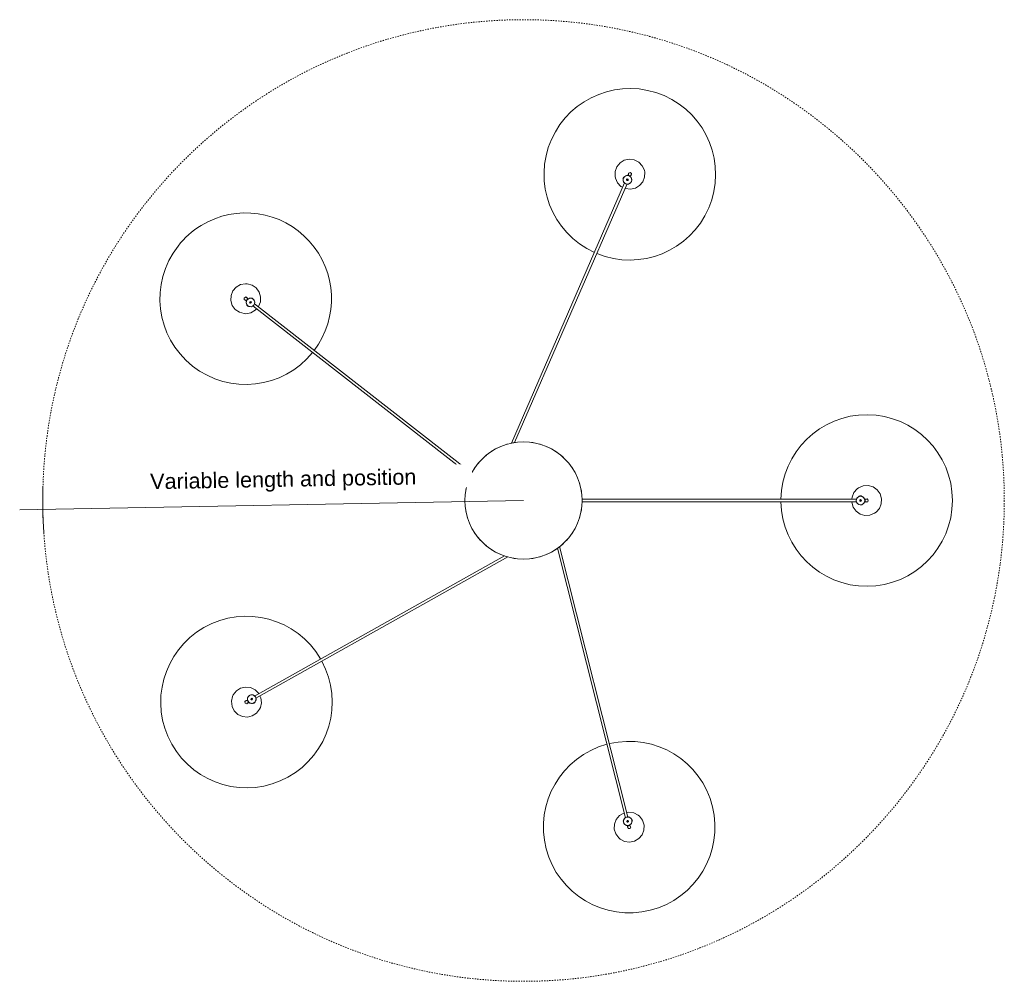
# Model space of a CAD drawing. Header units: millimetres. Extents: x 2834 to 10941, y -1029 to 7866.
# Tile 4 of 6: x 2834 to 5130, y 5473 to 7715. Entities that reach past the tile are written whole.
import ezdxf

# ---------------------------------------------------------------- set-up
doc = ezdxf.new("R2010")
doc.units = ezdxf.units.MM
doc.linetypes.add('Dash', pattern=[6, 3, -3])
doc.layers.add('A-ANNO-DIMS', color=7, linetype='Dash', lineweight=15, true_color=0xd2d2d2)
doc.layers.add('A-ANNO-DIMS-18', color=7, linetype='Continuous', lineweight=9)
doc.layers.add('E-LITE-EQPM', color=7, linetype='Continuous', lineweight=20)
doc.styles.add('Arial', font='arial.ttf', dxfattribs={"height": 36})
doc.dimstyles.new('Radial_-_3mm_Arial', dxfattribs={"dimscale": 304.8, "dimtxt": 36.729338, "dimasz": 0, "dimexe": 0.177165, "dimexo": 0, "dimgap": 0.103346, "dimtad": 1, "dimjust": 3, "dimdec": 0, "dimzin": 0, "dimdsep": 46, "dimtxsty": 'Arial', "dimblk1": 'NONE', "dimblk2": 'NONE', "dimsah": 1, "dimcen": 0.09, "dimdle": 0.177165, "dimadec": 0, "dimazin": 0, "dimtfac": 1, "dimtdec": 4, "dimtix": 1, "dimtmove": 0, "dimatfit": 2, "dimfxl": 1, "dimtvp": 1, "dimtfill": 1, "dimtolj": 1, "dimtzin": 0, "dimarcsym": 2})

# ---------------------------------------------------------------- blocks, each defined once
blk = doc.blocks.new('68595-5L_ 68596-5L_ 68596-5L  KOMBO400 - 64314-44-5L SAMBA Black_ribbon beige pendant lamp ø450-5L-699388-Planta_PDF')
at = {"layer": 'E-LITE-EQPM'}
for p, q in [((-4.4, 794.7), (-3, 795.2)), ((-3, 795), (-3, 795.9)), ((3, 795.9), (3, 795)), ((9.5, 787.8), (10.7, 787.8)), ((10.7, 783.8), (9.5, 783.8)), ((10.7, 787.3), (9.6, 787.3)), ((10.7, 784.3), (9.6, 784.3)), ((10.7, 785.8), (10.7, 787.8)), ((10.7, 783.8), (10.7, 785.8)), ((-3, 136.5), (-3, 776.6)), ((4.4, 777), (3, 776.5)), ((3, 776.6), (3, 136.5)), ((-747.4, 252.5), (-747.1, 253.8)), ((-745.2, 253.3), (-747.1, 253.8)), ((-746.6, 253.6), (-746.9, 252.5)), ((-743.2, 252.8), (-745.2, 253.3)), ((-743.7, 252.9), (-744, 251.8)), ((-743.2, 252.8), (-743.5, 251.6)), ((-758.2, 248.5), (-758.3, 248.8)), ((-757.4, 242.2), (-758.3, 242.4)), ((-757.4, 240.7), (-757.6, 242.3)), ((-756.8, 248.2), (-756, 248)), ((-111.3, 78.9), (-739.6, 237.7)), ((-738.2, 245), (-738, 243.5)), ((-738.1, 243.5), (-107.6, 84.1)), ((740.4, 235.8), (133.5, -28.2)), ((135, -21), (738, 241.3)), ((741.3, 234.7), (740.3, 235.8)), ((750.1, 231.6), (749.6, 232.8)), ((750.6, 231.8), (750.1, 232.8)), ((750.1, 231.6), (751.9, 232.4)), ((751.9, 232.4), (753.8, 233.2)), ((753.3, 233), (752.9, 234)), ((753.3, 234.3), (753.8, 233.2)), ((754, 249.8), (755.1, 248.7)), ((754.9, 248.7), (755.7, 249)), ((758.1, 243.5), (757.3, 243.2)), ((759.4, 244.1), (759.6, 244)), ((-461.1, -624.2), (-131.5, -37)), ((-128.9, -44.6), (-455.8, -627.1)), ((453.7, -631.1), (58.5, -123.4)), ((63.9, -120.6), (458.5, -627.5)), ((-472.3, -628.4), (-473.3, -630.2)), ((-472.2, -630.8), (-473.3, -630.2)), ((-473.1, -629.7), (-472.1, -630.3)), ((-471.4, -626.7), (-472.3, -628.4)), ((-471.6, -627.1), (-470.6, -627.7)), ((-471.4, -626.7), (-470.2, -627.3)), ((-471.2, -642.2), (-471.4, -642.3)), ((-470.5, -641), (-470.1, -640.2)), ((-462.4, -623.8), (-461, -624.1)), ((452.1, -641.6), (453.1, -640.8)), ((452.1, -641.6), (453.3, -643.2)), ((452.4, -642), (453.3, -641.3)), ((452.9, -632.4), (453.7, -631.1)), ((469.8, -642), (470.3, -642.7)), ((470.7, -640.8), (469.9, -642.2)), ((-464.9, -643.2), (-465.3, -643.9)), ((-463.4, -643.5), (-465, -643.3)), ((453.3, -643.2), (454.5, -644.8)), ((454.2, -644.4), (455.1, -643.7)), ((455.5, -644), (454.5, -644.8)), ((465.6, -646.4), (465.1, -645.7)), ((466.5, -647.5), (466.5, -647.7))]:
    blk.add_line(p, q, dxfattribs=at)
at = {"layer": 'E-LITE-EQPM', "flags": 128}
for points in [[(-27.3, 821.9), (-18.6, 829.7), (-7.7, 834.1), (4, 834.8), (15.2, 831.5), (24.8, 824.7), (31.5, 815.2), (34.8, 803.9), (34.1, 792.2), (29.7, 781.4), (27.3, 778.1)], [(-3, 765.3), (-4, 765.2), (-15.2, 768.5), (-24.8, 775.3), (-31.5, 784.8), (-34.8, 796.1), (-34.1, 807.8), (-29.7, 818.6), (-27.3, 821.9)], [(3.1, 797.5), (3.8, 801.3), (1, 803.9), (-2.7, 803), (-3.1, 802.5)], [(-9.8, 786.5), (-9.9, 788.8), (-8.8, 790.3)], [(-8.8, 781.2), (-9.7, 782.5), (-9.8, 785)], [(-8, 791.5), (-6.3, 794), (-5.1, 794.4)], [(-3.1, 802.5), (-3.8, 798.7), (-2.9, 797.9)], [(-3, 795.9), (-3, 799.4), (-3, 800)], [(3, 800), (3, 798.1), (3, 795.9)], [(3, 795.2), (6, 794.2), (8, 791.5)], [(8.8, 790.5), (9.7, 789.2), (9.8, 787.8)], [(9.8, 783.8), (9.9, 782.9), (8.8, 781.3)], [(-3, 776.5), (-6, 777.5), (-8, 780.2)], [(27.3, 778.1), (18.6, 770.3), (7.7, 765.9), (3, 765.6)], [(8, 780.2), (6.3, 777.7), (5.2, 777.3)], [(-789.4, 225.2), (-794.8, 235.6), (-796.5, 247.2), (-794.3, 258.7), (-788.4, 268.8), (-779.4, 276.4), (-768.5, 280.6), (-756.8, 281), (-745.6, 277.5), (-736.2, 270.5), (-733.6, 267.5)], [(727.6, 236.8), (727.2, 237.6), (725.7, 249.3), (728.1, 260.7), (734.1, 270.7), (743.2, 278.2), (754.1, 282.3), (765.8, 282.5), (769.8, 281.7)], [(769.8, 281.7), (780.4, 276.7), (788.9, 268.6), (794.1, 258.1), (795.6, 246.5), (793.2, 235), (787.2, 225), (778.1, 217.6), (767.1, 213.5), (755.4, 213.3), (751.5, 214.1)], [(-750.2, 252.5), (-748.6, 253.1), (-747.3, 252.8)], [(-733.6, 267.5), (-728.2, 257.1), (-726.5, 245.5), (-727.4, 240.8)], [(-728.6, 234.9), (-728.8, 234), (-734.7, 223.9), (-743.6, 216.3), (-754.5, 212), (-766.2, 211.7), (-777.4, 215.2), (-786.8, 222.1), (-789.4, 225.2)], [(-758.3, 248.8), (-761.8, 250.3), (-765, 248.3), (-765, 244.5), (-764.7, 243.9)], [(-764.7, 243.9), (-761.2, 242.4), (-760.2, 243)], [(-758.3, 242.4), (-761.7, 243.3), (-762.3, 243.4)], [(-760.8, 249.3), (-759, 248.8), (-756.8, 248.2)], [(-755.2, 236.5), (-757.2, 238.7), (-757.3, 240)], [(-756.1, 248), (-754.4, 250.7), (-751.3, 252)], [(-750.9, 233.5), (-753.1, 234), (-754.3, 235.4)], [(-745.4, 233.2), (-746.9, 232.6), (-749.4, 233.2)], [(-739.5, 237.7), (-741.1, 235), (-744.3, 233.7)], [(-743.4, 251.9), (-742.5, 251.7), (-741.3, 250.3)], [(-740.3, 249.2), (-738.4, 247), (-738.2, 245.9)], [(751.5, 214.1), (740.8, 219), (732.4, 227.2), (730.3, 231.4)], [(737.9, 241.3), (737.6, 244.4), (739.3, 247.3)], [(739.9, 248.4), (740.7, 249.8), (743, 250.9)], [(745.7, 232.6), (742.7, 233.2), (741.9, 234)], [(744.4, 251.5), (746.4, 252.4), (748.3, 252.1)], [(749.7, 232.4), (748.9, 232), (747, 232.4)], [(749.9, 251.8), (752.6, 251.3), (753.5, 250.3)], [(755.4, 236.1), (754.6, 234.6), (753.4, 234.1)], [(755.7, 249), (758.9, 250.4), (759.5, 250.6)], [(757.4, 243.3), (757.7, 240.1), (756, 237.1)], [(761.7, 251.7), (758, 250.9), (757.6, 249.8)], [(761.8, 245.1), (760.1, 244.4), (758.1, 243.5)], [(759.6, 244), (763.3, 244.9), (764.6, 248.5), (762.3, 251.5), (761.7, 251.7)], [(-456.8, -678.5), (-468.2, -681), (-479.9, -679.6), (-490.4, -674.4), (-498.6, -666.1), (-503.6, -655.5), (-504.8, -643.8), (-502.2, -632.4), (-495.9, -622.6), (-486.7, -615.3), (-483, -613.6)], [(-483, -613.6), (-471.6, -611.1), (-459.9, -612.5), (-455.7, -614.6)], [(-450.3, -617.2), (-449.4, -617.6), (-441.2, -626), (-436.2, -636.6), (-435, -648.2), (-437.6, -659.6), (-443.9, -669.5), (-453.1, -676.7), (-456.8, -678.5)], [(451.5, -618.5), (452.2, -617.9), (463.1, -613.6), (474.8, -613), (486, -616.4), (495.5, -623.3), (502.2, -632.9), (505.3, -644.2), (505.5, -648.3)], [(-471.4, -642.3), (-473.8, -645.3), (-472.7, -648.9), (-469, -649.9), (-468.4, -649.7)], [(-472.9, -633.5), (-473.1, -631.8), (-472.5, -630.6)], [(-470.1, -640.4), (-472.3, -638.1), (-472.7, -634.7)], [(-472.5, -644.6), (-471.6, -642.9), (-470.5, -641)], [(-470.6, -627.1), (-470.1, -626.3), (-468.4, -625.5)], [(-467.2, -624.8), (-464.5, -623.5), (-463.4, -623.7)], [(-458.8, -642.5), (-461.4, -643.9), (-462.7, -643.6)], [(-454.7, -639.1), (-455.8, -641.1), (-457.5, -641.9)], [(-455.8, -627), (-453.7, -629.3), (-453.2, -632.7)], [(-453.1, -633.9), (-452.8, -635.5), (-454, -637.8)], [(435.5, -647.3), (437.6, -635.8), (443.4, -625.6), (447, -622.5)], [(452, -637.1), (451.8, -634.1), (452.4, -633.1)], [(452.8, -641), (452.2, -640.4), (452.1, -638.5)], [(458.4, -627.4), (461.3, -626.3), (464.6, -627.2)], [(465.8, -627.6), (467.4, -628), (469, -630)], [(469.9, -631.1), (471.4, -632.9), (471.5, -634.8)], [(470.3, -642.7), (472.5, -645.5), (472.8, -645.9)], [(471.6, -636.2), (471.8, -639.1), (471.1, -640.1)], [(-468.4, -649.7), (-466, -646.8), (-466.3, -645.7)], [(-465.3, -643.9), (-467, -647), (-467.3, -647.5)], [(505.5, -648.3), (503.3, -659.8), (497.5, -670), (488.7, -677.7), (477.8, -682), (466.1, -682.5), (454.9, -679.1), (445.4, -672.2), (438.8, -662.6), (435.7, -651.3), (435.5, -647.3)], [(457.7, -645.7), (456.1, -645.2), (455.3, -644.2)], [(465.2, -645.8), (462.2, -646.9), (458.9, -646)], [(468.1, -649.6), (467, -648.2), (465.6, -646.4)], [(466.5, -647.7), (468.2, -651.1), (472, -651.5), (474.4, -648.5), (474.5, -647.8)], [(474.5, -647.8), (472.7, -644.5), (471.5, -644.3)]]:
    blk.add_lwpolyline(points, dxfattribs=at)
at = {"layer": 'E-LITE-EQPM'}
for centre, radius, start, end in [((0, 800), 200, 90.0002, 269.1467), ((0, 800), 200, 270.8615, 90.0002), ((0, 785.8), 10, 90, 270), ((0, 785.8), 10.3, 210, 212.0576), ((0, 800), 3, 165, 180), ((0, 800), 3, 180, 191.588), ((0, 785.8), 2, 90, 270), ((0, 785.8), 2, 90, 270), ((0, 785.8), 10, 270, 90), ((0, 785.8), 2, 270, 90), ((0, 785.8), 2, 270, 90), ((0, 800), 3, 0, 15), ((0, 800), 3, 348.4123, 0), ((0, 785.8), 10.3, 30, 32.0576), ((-761.5, 246.4), 200, 346.6631, 165.8143), ((760.6, 247.8), 200, 23.5092, 202.6368), ((760.6, 247.8), 200, 204.3519, 23.5092), ((-761.5, 246.4), 200, 165.8143, 344.9482), ((-747.8, 242.9), 10, 345.8143, 165.8143), ((-747.8, 242.9), 10.3, 105.8143, 107.8718), ((-761.5, 246.3), 3, 240.8143, 255.8143), ((-761.5, 246.3), 3, 255.8143, 267.3509), ((-761.5, 246.3), 3, 75.8143, 90.8143), ((-761.5, 246.3), 3, 64.1717, 75.8143), ((-747.8, 242.9), 10, 165.8143, 345.8143), ((-747.8, 242.9), 2, 165.8143, 345.8143), ((-747.8, 242.9), 2, 165.8143, 345.8143), ((-747.8, 242.9), 2, 345.8143, 165.8143), ((-747.8, 242.9), 2, 345.8143, 165.8143), ((-747.8, 242.9), 10.3, 285.8143, 287.8718), ((747.7, 242.2), 10, 23.5093, 203.5093), ((747.7, 242.2), 10, 203.5093, 23.5093), ((747.7, 242.2), 10.3, 143.5093, 145.5669), ((747.7, 242.2), 2, 23.5093, 203.5093), ((747.7, 242.2), 2, 23.5093, 203.5093), ((747.7, 242.2), 2, 203.5093, 23.5093), ((747.7, 242.2), 2, 203.5093, 23.5093), ((747.7, 242.2), 10.3, 323.5093, 325.5669), ((760.7, 247.9), 3, 113.5093, 125.1943), ((760.7, 247.9), 3, 98.5093, 113.5093), ((760.7, 247.9), 3, 282.0081, 293.5093), ((760.7, 247.9), 3, 293.5093, 308.5093), ((0, 0), 136.7, 121.4387, 124.9273), ((0, 0), 136.7, 113.5273, 116.9461), ((0, 0), 136.7, 105.7108, 108.9297), ((0, 0), 136.7, 97.808, 100.6585), ((0, 0), 136.7, 79.3415, 82.192), ((0, 0), 136.7, 71.0703, 74.2892), ((0, 0), 136.7, 63.0539, 66.4727), ((0, 0), 136.7, 55.0727, 58.4961), ((0, 0), 136.7, 137.201, 140.7285), ((0, 0), 136.7, 129.2715, 132.799), ((0, 0), 136.7, 47.201, 50.7285), ((0, 0), 136.7, 39.2715, 42.799), ((0, 0), 136.7, 145.0727, 148.5613), ((0, 0), 136.7, 31.4387, 34.9273), ((0, 0), 136.7, 153.0539, 156.4727), ((0, 0), 136.7, 23.5273, 26.9461), ((0, 0), 136.7, 169.4741, 172.16), ((0, 0), 136.7, 161.0703, 164.2892), ((0, 0), 136.7, 15.7108, 18.9297), ((0, 0), 136.7, 7.84, 10.5259), ((0, 0), 136.7, 187.84, 190.5259), ((0, 0), 136.7, 349.4741, 352.16), ((0, 0), 136.7, 195.7108, 198.9297), ((0, 0), 136.7, 341.0703, 344.2892), ((0, 0), 136.7, 203.5273, 206.9461), ((0, 0), 136.7, 333.0539, 336.4727), ((0, 0), 136.7, 211.4387, 214.9273), ((0, 0), 136.7, 219.2715, 222.799), ((0, 0), 136.7, 317.201, 320.7285), ((0, 0), 136.7, 325.0727, 328.5613), ((0, 0), 136.7, 227.201, 230.7285), ((0, 0), 136.7, 235.0727, 238.5613), ((0, 0), 136.7, 301.5039, 304.9273), ((0, 0), 136.7, 309.2715, 312.799), ((0, 0), 136.7, 243.0539, 246.4727), ((0, 0), 136.7, 251.0703, 254.2892), ((0, 0), 136.7, 259.3415, 262.192), ((0, 0), 136.7, 277.808, 280.6585), ((0, 0), 136.7, 285.7108, 288.9297), ((0, 0), 136.7, 293.5273, 296.9461), ((-469.9, -646), 200, 61.5338, 240.6948), ((470.5, -647.8), 200, 328.6761, 127.0347), ((-469.9, -646), 200, 240.6948, 59.8186), ((470.5, -647.8), 200, 128.7495, 307.8945), ((-463, -633.7), 10.3, 180.6948, 182.7524), ((-463, -633.7), 10, 60.6948, 240.6948), ((-463, -633.7), 10, 240.6948, 60.6948), ((-463, -633.7), 2, 60.6948, 240.6948), ((-463, -633.7), 2, 60.6948, 240.6948), ((-463, -633.7), 2, 240.6948, 60.6948), ((-463, -633.7), 2, 240.6948, 60.6948), ((-463, -633.7), 10.3, 0.6948, 2.7524), ((461.8, -636.6), 10, 127.8947, 307.8947), ((461.8, -636.6), 10, 307.8947, 127.8947), ((461.8, -636.6), 2, 127.8947, 307.8947), ((461.8, -636.6), 2, 127.8947, 217.8947), ((461.8, -636.6), 2, 223.1895, 307.8947), ((461.8, -636.6), 2, 307.8947, 127.8947), ((461.8, -636.6), 2, 307.8947, 127.8947), ((461.8, -636.6), 10.3, 67.8947, 69.9523), ((-469.9, -646), 3, 150.6948, 165.6948), ((-469.9, -646), 3, 138.9798, 150.6948), ((-469.9, -646), 3, 315.6948, 330.6948), ((-469.9, -646), 3, 330.6948, 342.173), ((461.8, -636.6), 10.3, 247.8947, 249.9523), ((470.5, -647.8), 3, 208.1545, 217.8947), ((470.5, -647.8), 3, 217.8947, 232.8947), ((470.5, -647.8), 3, 37.8947, 49.2519), ((470.5, -647.8), 3, 22.8947, 37.8947), ((470.5, -647.8), 200, 307.8945, 328.6637)]:
    blk.add_arc(centre, radius, start, end, dxfattribs=at)
for centre, major_axis, ratio, start_param, end_param in [((0, 785.8), (-3, 0), 0.038955, 0.840153, 1.570796), ((0, 785.8), (3, 0), 0.038955, 4.712389, 5.443033), ((-747.8, 242.9), (0.74, 2.91), 0.038374, 3.981673, 4.712389), ((-747.8, 242.9), (0.74, 2.91), 0.038374, 4.712389, 5.443104), ((747.7, 242.2), (-1.2, 2.75), 0.037699, 0.839997, 1.570796), ((747.7, 242.2), (-1.2, 2.75), 0.037699, 1.570796, 2.301595), ((-463, -633.7), (-2.62, 1.47), 0.036995, 4.712389, 5.443275), ((-463, -633.7), (-2.62, 1.47), 0.036995, 3.981503, 4.712389), ((461.8, -636.6), (2.37, 1.84), 0.038779, 1.570796, 2.187055), ((461.8, -636.6), (2.37, 1.84), 0.038779, 0.840131, 1.570796)]:
    blk.add_ellipse(centre, major_axis=major_axis, ratio=ratio, start_param=start_param, end_param=end_param, dxfattribs=at)
for points, knots in [([(-4.4, 794.8), (-4.4, 794.8), (-4.3, 794.9), (-3.8, 795.1), (-3.2, 795.3), (-2.7, 795.5)], [0, 0, 0, 0, 0.1428571, 0.2857143, 0.5714286, 0.5714286, 0.5714286, 0.5714286]), ([(0, 796.3), (-0.5, 796.3), (-1.6, 796.3), (-2.6, 796.2), (-3, 796), (-3, 795.9), (-3, 795.8)], [-1, -1, -1, -1, -0.8333333, -0.6666667, -0.5555556, -0.4444444, -0.4444444, -0.4444444, -0.4444444]), ([(0, 796.3), (0.4, 796.3), (1.1, 796.3), (2, 796.2), (2.7, 796.1), (3, 796), (3, 795.9), (3, 795.8), (3, 795.8)], [0, 0, 0, 0, 0.1111111, 0.2222222, 0.3333333, 0.4444444, 0.5138889, 0.5555556, 0.5555556, 0.5555556, 0.5555556]), ([(2.7, 795.5), (3, 795.4), (3.4, 795.3), (3.8, 795.1), (4, 795), (4.1, 795), (4.2, 794.9), (4.3, 794.9), (4.4, 794.8), (4.4, 794.8)], [0.4285714, 0.4285714, 0.4285714, 0.4285714, 0.5714286, 0.6785714, 0.7321429, 0.7857143, 0.8392857, 0.8928571, 1, 1, 1, 1]), ([(9.8, 787.8), (9.8, 787.8), (9.8, 787.8), (9.8, 787.7), (9.9, 787.6), (9.9, 787.4), (9.9, 787.1), (10, 786.8), (10, 786.5), (10, 786.2), (10, 785.9), (10, 785.8)], [0, 0, 0, 0, 0.0555556, 0.1111111, 0.1666667, 0.2222222, 0.2777778, 0.3333333, 0.3888889, 0.4444444, 0.5138889, 0.5138889, 0.5138889, 0.5138889]), ([(10, 785.8), (10, 785.7), (10, 785.5), (10, 785.3), (10, 784.9), (9.9, 784.5), (9.9, 784.2), (9.8, 783.9), (9.8, 783.8), (9.8, 783.8)], [0.5138889, 0.5138889, 0.5138889, 0.5138889, 0.5486111, 0.5833333, 0.6527778, 0.7222222, 0.7916667, 0.8611111, 1, 1, 1, 1]), ([(-2.7, 776.2), (-3, 776.3), (-3.4, 776.4), (-3.8, 776.6), (-4, 776.7), (-4.1, 776.7), (-4.2, 776.8), (-4.3, 776.8), (-4.4, 776.8), (-4.4, 776.8)], [0.4285714, 0.4285714, 0.4285714, 0.4285714, 0.5714286, 0.6785714, 0.7321429, 0.7857143, 0.8392857, 0.8928571, 1, 1, 1, 1]), ([(4.4, 776.8), (4.4, 776.8), (4.3, 776.8), (3.8, 776.6), (3.2, 776.3), (2.6, 776.2), (2.5, 776.2)], [0, 0, 0, 0, 0.1428571, 0.2857143, 0.5714286, 0.6099727, 0.6099727, 0.6099727, 0.6099727]), ([(-747.3, 252.9), (-747.3, 252.9), (-747.3, 252.9), (-747.2, 252.9), (-747.1, 252.8), (-746.9, 252.8), (-746.6, 252.8), (-746.3, 252.8), (-746, 252.7), (-745.7, 252.6), (-745.4, 252.6), (-745.3, 252.5)], [0, 0, 0, 0, 0.0555556, 0.1111111, 0.1666667, 0.2222222, 0.2777778, 0.3333333, 0.3888889, 0.4444444, 0.5138889, 0.5138889, 0.5138889, 0.5138889]), ([(-745.3, 252.5), (-745.2, 252.5), (-745, 252.5), (-744.8, 252.4), (-744.4, 252.3), (-744.1, 252.2), (-743.8, 252.1), (-743.5, 251.9), (-743.5, 251.9), (-743.5, 251.9)], [0.5138889, 0.5138889, 0.5138889, 0.5138889, 0.5486111, 0.5833333, 0.6527778, 0.7222222, 0.7916667, 0.8611111, 1, 1, 1, 1]), ([(-758, 245.4), (-758.1, 244.9), (-758.3, 243.9), (-758.4, 242.9), (-758.4, 242.4), (-758.2, 242.4), (-758.2, 242.4)], [-1, -1, -1, -1, -0.8333333, -0.6666667, -0.5555556, -0.4444444, -0.4444444, -0.4444444, -0.4444444]), ([(-758, 245.4), (-757.9, 245.8), (-757.7, 246.5), (-757.4, 247.3), (-757.1, 248), (-756.9, 248.2), (-756.8, 248.3), (-756.7, 248.2), (-756.7, 248.2)], [0, 0, 0, 0, 0.1111111, 0.2222222, 0.3333333, 0.4444444, 0.5138889, 0.5555556, 0.5555556, 0.5555556, 0.5555556]), ([(-757.6, 240.9), (-757.6, 240.9), (-757.6, 240.9), (-757.7, 241.4), (-757.8, 241.9), (-757.8, 242.3)], [0, 0, 0, 0, 0.1428571, 0.2857143, 0.5242813, 0.5242813, 0.5242813, 0.5242813]), ([(-756.5, 247.9), (-756.3, 248.1), (-756.1, 248.5), (-755.9, 248.8), (-755.7, 249), (-755.6, 249.1), (-755.5, 249.2), (-755.5, 249.3), (-755.5, 249.3), (-755.5, 249.3)], [0.4285714, 0.4285714, 0.4285714, 0.4285714, 0.5714286, 0.6785714, 0.7321429, 0.7857143, 0.8392857, 0.8928571, 1, 1, 1, 1]), ([(-739.1, 237.9), (-739.3, 237.6), (-739.5, 237.3), (-739.7, 237), (-739.9, 236.8), (-740, 236.6), (-740, 236.6), (-740.1, 236.5), (-740.1, 236.4), (-740.1, 236.4)], [0.4285714, 0.4285714, 0.4285714, 0.4285714, 0.5714286, 0.6785714, 0.7321429, 0.7857143, 0.8392857, 0.8928571, 1, 1, 1, 1]), ([(-738, 244.9), (-738, 244.9), (-738, 244.8), (-737.9, 244.3), (-737.8, 243.6), (-737.8, 243), (-737.8, 242.9)], [0, 0, 0, 0, 0.1428571, 0.2857143, 0.5714286, 0.6085, 0.6085, 0.6085, 0.6085]), ([(737.7, 240.9), (737.7, 241.1), (737.7, 241.6), (737.7, 242), (737.7, 242.2), (737.7, 242.4), (737.7, 242.5), (737.7, 242.6), (737.7, 242.6), (737.7, 242.6)], [0.4285714, 0.4285714, 0.4285714, 0.4285714, 0.5714286, 0.6785714, 0.7321429, 0.7857143, 0.8392857, 0.8928571, 1, 1, 1, 1]), ([(741.1, 234.6), (741.1, 234.6), (741.1, 234.7), (740.7, 235), (740.3, 235.5), (739.9, 235.9)], [0, 0, 0, 0, 0.1428571, 0.2857143, 0.5714286, 0.5714286, 0.5714286, 0.5714286]), ([(751.6, 233), (751.5, 233), (751.4, 232.9), (751.1, 232.8), (750.8, 232.7), (750.4, 232.6), (750.1, 232.5), (749.8, 232.5), (749.7, 232.4), (749.7, 232.4)], [0.5138889, 0.5138889, 0.5138889, 0.5138889, 0.5486111, 0.5833333, 0.6527778, 0.7222222, 0.7916667, 0.8611111, 1, 1, 1, 1]), ([(753.4, 234), (753.4, 234), (753.4, 234), (753.3, 234), (753.2, 233.9), (753, 233.8), (752.8, 233.7), (752.6, 233.5), (752.3, 233.4), (751.9, 233.2), (751.7, 233.1), (751.6, 233)], [0, 0, 0, 0, 0.0555556, 0.1111111, 0.1666667, 0.2222222, 0.2777778, 0.3333333, 0.3888889, 0.4444444, 0.5138889, 0.5138889, 0.5138889, 0.5138889]), ([(754.2, 249.8), (754.2, 249.8), (754.2, 249.8), (754.6, 249.4), (755.1, 249), (755.4, 248.6)], [0, 0, 0, 0, 0.1428571, 0.2857143, 0.5714286, 0.5714286, 0.5714286, 0.5714286]), ([(757.3, 246.4), (757.1, 246.9), (756.6, 247.9), (756.1, 248.7), (755.7, 249), (755.6, 249), (755.6, 248.9)], [-1, -1, -1, -1, -0.8333333, -0.6666667, -0.5555556, -0.4444444, -0.4444444, -0.4444444, -0.4444444]), ([(757.3, 246.4), (757.4, 246.1), (757.7, 245.4), (758, 244.6), (758.2, 243.9), (758.2, 243.6), (758.1, 243.5), (758, 243.5), (758, 243.5)], [0, 0, 0, 0, 0.1111111, 0.2222222, 0.3333333, 0.4444444, 0.5138889, 0.5555556, 0.5555556, 0.5555556, 0.5555556]), ([(757.6, 243.3), (757.6, 243.2), (757.6, 242.8), (757.7, 242.5), (757.7, 242.2), (757.7, 242.1), (757.7, 242), (757.7, 241.9), (757.7, 241.8), (757.7, 241.8)], [0.475714, 0.475714, 0.475714, 0.475714, 0.5714286, 0.6785714, 0.7321429, 0.7857143, 0.8392857, 0.8928571, 1, 1, 1, 1]), ([(-472.5, -630.6), (-472.5, -630.6), (-472.5, -630.6), (-472.5, -630.5), (-472.4, -630.4), (-472.3, -630.2), (-472.3, -630), (-472.1, -629.7), (-472, -629.4), (-471.8, -629.1), (-471.7, -628.8), (-471.6, -628.7)], [0, 0, 0, 0, 0.0555556, 0.1111111, 0.1666667, 0.2222222, 0.2777778, 0.3333333, 0.3888889, 0.4444444, 0.5138889, 0.5138889, 0.5138889, 0.5138889]), ([(-471.6, -628.7), (-471.6, -628.6), (-471.5, -628.5), (-471.4, -628.3), (-471.2, -628), (-471, -627.7), (-470.8, -627.5), (-470.6, -627.2), (-470.5, -627.1), (-470.5, -627.1)], [0.5138889, 0.5138889, 0.5138889, 0.5138889, 0.5486111, 0.5833333, 0.6527778, 0.7222222, 0.7916667, 0.8611111, 1, 1, 1, 1]), ([(-470.1, -640.7), (-470.2, -640.6), (-470.5, -640.2), (-470.8, -639.9), (-470.9, -639.7), (-471, -639.6), (-471.1, -639.5), (-471.2, -639.4), (-471.2, -639.4), (-471.2, -639.4)], [0.4285714, 0.4285714, 0.4285714, 0.4285714, 0.5714286, 0.6785714, 0.7321429, 0.7857143, 0.8392857, 0.8928571, 1, 1, 1, 1]), ([(-468.1, -642.8), (-468.4, -642.7), (-469, -642.3), (-469.8, -641.8), (-470.3, -641.3), (-470.5, -641.1), (-470.5, -641), (-470.4, -640.9), (-470.4, -640.9)], [0, 0, 0, 0, 0.1111111, 0.2222222, 0.3333333, 0.4444444, 0.5138889, 0.5555556, 0.5555556, 0.5555556, 0.5555556]), ([(-462.4, -623.7), (-462.4, -623.7), (-462.3, -623.7), (-461.8, -623.7), (-461.1, -623.8), (-460.6, -624)], [0, 0, 0, 0, 0.1428571, 0.2857143, 0.5714286, 0.5714286, 0.5714286, 0.5714286]), ([(-455.9, -626.6), (-455.7, -626.8), (-455.4, -627.1), (-455.2, -627.4), (-455, -627.6), (-454.9, -627.7), (-454.8, -627.8), (-454.8, -627.9), (-454.8, -628), (-454.8, -628)], [0.4285714, 0.4285714, 0.4285714, 0.4285714, 0.5714286, 0.6785714, 0.7321429, 0.7857143, 0.8392857, 0.8928571, 1, 1, 1, 1]), ([(452.8, -632.2), (452.8, -632.2), (452.8, -632.1), (453.1, -631.7), (453.4, -631.1), (453.7, -630.7)], [0, 0, 0, 0, 0.1428571, 0.2857143, 0.5714286, 0.5714286, 0.5714286, 0.5714286]), ([(453.8, -642.7), (453.8, -642.6), (453.7, -642.5), (453.5, -642.3), (453.3, -642), (453.2, -641.7), (453, -641.4), (452.9, -641.1), (452.8, -641.1), (452.8, -641)], [0.5138889, 0.5138889, 0.5138889, 0.5138889, 0.5486111, 0.5833333, 0.6527778, 0.7222222, 0.7916667, 0.8611111, 1, 1, 1, 1]), ([(455.3, -644.2), (455.3, -644.2), (455.3, -644.2), (455.2, -644.1), (455.1, -644), (454.9, -643.9), (454.7, -643.7), (454.5, -643.5), (454.3, -643.3), (454.1, -643), (453.9, -642.8), (453.8, -642.7)], [0, 0, 0, 0, 0.0555556, 0.1111111, 0.1666667, 0.2222222, 0.2777778, 0.3333333, 0.3888889, 0.4444444, 0.5138889, 0.5138889, 0.5138889, 0.5138889]), ([(458, -627.3), (458.3, -627.2), (458.7, -627.1), (459, -627), (459.3, -626.9), (459.4, -626.9), (459.5, -626.9), (459.6, -626.8), (459.7, -626.8), (459.7, -626.8)], [0.4285714, 0.4285714, 0.4285714, 0.4285714, 0.5714286, 0.6785714, 0.7321429, 0.7857143, 0.8392857, 0.8928571, 1, 1, 1, 1]), ([(468.2, -644.9), (468.6, -644.6), (469.4, -643.9), (470.2, -643.1), (470.4, -642.7), (470.3, -642.7), (470.2, -642.6)], [-1, -1, -1, -1, -0.8333333, -0.6666667, -0.5555556, -0.4444444, -0.4444444, -0.4444444, -0.4444444]), ([(470.7, -641), (470.7, -641), (470.7, -641.1), (470.5, -641.5), (470.1, -642.1), (469.8, -642.5)], [0, 0, 0, 0, 0.1428571, 0.2857143, 0.5714286, 0.5714286, 0.5714286, 0.5714286]), ([(-468.1, -642.8), (-467.6, -643.1), (-466.7, -643.6), (-465.7, -643.9), (-465.3, -644), (-465.2, -643.9), (-465.3, -643.8)], [-1, -1, -1, -1, -0.8333333, -0.6666667, -0.5555556, -0.4444444, -0.4444444, -0.4444444, -0.4444444]), ([(-463.6, -643.7), (-463.6, -643.7), (-463.7, -643.7), (-464.1, -643.6), (-464.8, -643.5), (-465.3, -643.4)], [0, 0, 0, 0, 0.1428571, 0.2857143, 0.5714286, 0.5714286, 0.5714286, 0.5714286]), ([(465.3, -646), (465.1, -646), (464.8, -646.1), (464.5, -646.2), (464.3, -646.3), (464.1, -646.3), (464, -646.4), (463.9, -646.4), (463.9, -646.4), (463.9, -646.4)], [0.475714, 0.475714, 0.475714, 0.475714, 0.5714286, 0.6785714, 0.7321429, 0.7857143, 0.8392857, 0.8928571, 1, 1, 1, 1]), ([(468.2, -644.9), (467.9, -645.1), (467.4, -645.5), (466.6, -646), (466, -646.4), (465.7, -646.4), (465.6, -646.4), (465.6, -646.3), (465.6, -646.3)], [0, 0, 0, 0, 0.1111111, 0.2222222, 0.3333333, 0.4444444, 0.5138889, 0.5555556, 0.5555556, 0.5555556, 0.5555556])]:
    blk.add_open_spline(points, degree=3, knots=knots, dxfattribs=at)
blk = doc.blocks.new('DIMBLOCK1-Planta_PDF')
at = {"layer": 'A-ANNO-DIMS-18', "color": 8, "true_color": 0x808080, "transparency": 16777216}
blk.add_line((4009.2, 6594.1), (2834.4, 6572.5), dxfattribs=at)
blk.add_arc((4009.2, 6594.1), 1121, 178.2948, 183.8148, dxfattribs=at)
at = {"layer": 'A-ANNO-DIMS-18', "color": 0, "transparency": 16777216, "insert": (3138.3, 6656.3), "char_height": 36, "width": 741.82, "attachment_point": 1, "rotation": 1.0548, "line_spacing_factor": 0.941778, "style": 'Arial', "bg_fill": 3, "box_fill_scale": 1.25, "bg_fill_color": 256, "bg_fill_true_color": 13158600, "bg_fill_transparency": 0}
blk.add_mtext('Variable length and position', dxfattribs=at)
blk = doc.blocks.new('_None')

msp = doc.modelspace()

# ---------------------------------------------------------------- linework, layer by layer
at = {"layer": 'A-ANNO-DIMS', "color": 7, "true_color": 0xf0f0f0}
msp.add_circle((4009.2, 6594.1), 1121, dxfattribs=at)
at = {"layer": 'E-LITE-EQPM'}
for start, end in [(90, 270), (270, 90)]:
    msp.add_arc((4009.2, 6594.1), 136.7, start, end, dxfattribs=at)

# ---------------------------------------------------------------- block references
at = {"layer": 'E-LITE-EQPM', "extrusion": (0, 0, -1), "rotation": 89.9999949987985}
msp.add_blockref('68595-5L_ 68596-5L_ 68596-5L  KOMBO400 - 64314-44-5L SAMBA Black_ribbon beige pendant lamp ø450-5L-699388-Planta_PDF', (-4009.2, 6594.1), dxfattribs=at)

# ---------------------------------------------------------------- next in the draw order: dimensions: what is measured, and where the dimension line sits
at = {"layer": 'A-ANNO-DIMS', "color": 8, "linetype": 'Continuous', "lineweight": 9, "true_color": 0x808080}
dim = msp.add_radius_dim(center=(4009.2, 6594.1), mpoint=(2888.4, 6573.5), text='Variable length and position', dimstyle='Radial_-_3mm_Arial', override={"dimpost": 'R <>'}, dxfattribs=at)
dim.commit()
dim.dimension.update_dxf_attribs({"geometry": 'DIMBLOCK1-Planta_PDF', "text_midpoint": (3447.8, 6638.6)})

doc.saveas('drawing.dxf')
